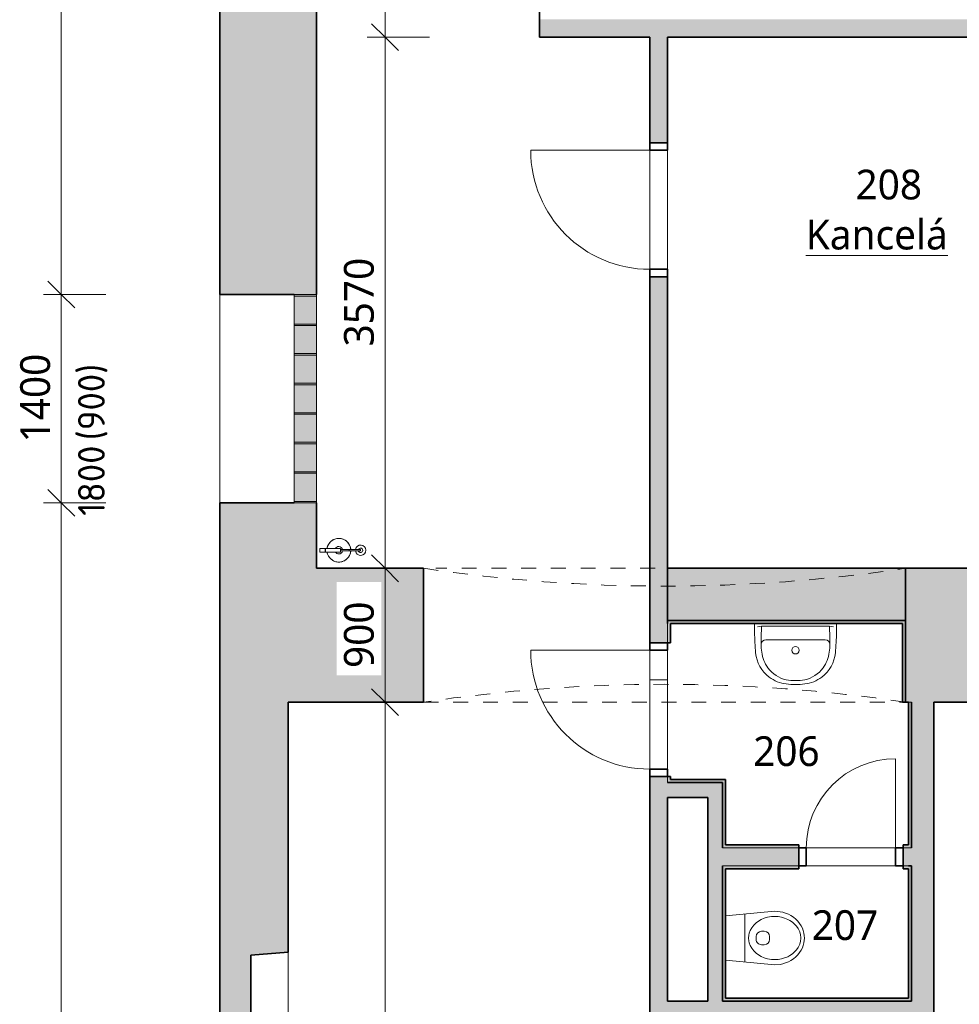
# Model space of a CAD drawing. Header units: metres. Extents: x -2.8 to 41.5, y -4.4 to 31.
# Tile 4 of 22: x -1.6 to 4.7, y 11.8 to 18.4. Entities that reach past the tile are written whole.
import ezdxf

# ---------------------------------------------------------------- set-up
doc = ezdxf.new("R2010")
doc.units = ezdxf.units.M
doc.linetypes.add('AV - Cerch_ 1 tecka 2mm', pattern=[0.004, 0.002, -0.001, 0, -0.001])
doc.layers.add('AV-KOTY', color=5, linetype='Continuous', lineweight=13, true_color=0x0000ff)
doc.layers.add('AV-MISTNOSTI', color=5, linetype='Continuous', lineweight=5, true_color=0x0000ff)
for name, color, linetype, lineweight in [('AV-KOTY-100', 7, 'Continuous', 5), ('AV-SRAFY', 7, 'Continuous', 35), ('AV-STAVBA', 7, 'Continuous', 18), ('AV-VYBAVENI', 7, 'Continuous', 18)]:
    doc.layers.add(name, color=color, linetype=linetype, lineweight=lineweight)
doc.styles.add('ISOCPEUR', font='isocpeur.ttf', dxfattribs={"height": 0.18})
doc.styles.add('Trebuchet MS', font='trebuc.ttf', dxfattribs={"height": 0.2})
doc.styles.add('Trebuchet MS_B', font='trebuc.ttf', dxfattribs={"height": 0.2})
doc.dimstyles.new('2_mm_-_O_-_Blue_-_mm_-_zaokrouhlena', dxfattribs={"dimscale": 0.3048, "dimtxt": 0.20619, "dimasz": 0.590551, "dimexe": 0.393701, "dimexo": 0.0625, "dimgap": 0.065617, "dimtad": 1, "dimdec": 0, "dimlfac": 1000, "dimrnd": 10, "dimzin": 0, "dimdsep": 46, "dimtxsty": 'Trebuchet MS', "dimblk1": 'OBLIQUE', "dimblk2": 'OBLIQUE', "dimsah": 1, "dimcen": 0.09, "dimazin": 0, "dimtfac": 1, "dimtdec": 4, "dimtix": 1, "dimtmove": 0, "dimatfit": 3, "dimfxl": 0.984252, "dimfxlon": 1, "dimtvp": 1, "dimtfill": 1, "dimtolj": 1, "dimtzin": 0, "dimarcsym": 2})

# ---------------------------------------------------------------- blocks, each defined once
blk = doc.blocks.new('GM_Otvor s klenutým nadpražím - 3240x1970_1640-970922-2NP')
at = {"layer": 'AV-STAVBA', "linetype": 'AV - Cerch_ 1 tecka 2mm', "lineweight": 13}
for p, q in [((1.5365, 0.45), (-1.5365, 0.45)), ((-1.62, -0.45), (1.62, -0.45))]:
    blk.add_line(p, q, dxfattribs=at)
for centre, start, end in [((0, 11.325), 261.52721, 278.47279), ((0, -11.325), 81.52721, 98.47279)]:
    blk.add_arc(centre, 10.995, start, end, dxfattribs=at)
blk = doc.blocks.new('DO_1-L_Obl__členěné_1111_nadsvětlík - 800x2000-977328-2NP')
at = {"layer": 'AV-STAVBA'}
for p, q in [((0.3956, 0.73), (0.3956, -0.07)), ((-0.4044, -0.07), (0.3956, -0.07)), ((-0.4044, -0.19), (-0.4044, -0.07)), ((0.3956, -0.19), (0.3956, -0.07)), ((0.3956, -0.07), (0.3956, -0.19)), ((-0.4544, -0.19), (-0.4044, -0.19)), ((-0.4044, -0.19), (0.3956, -0.19)), ((0.3956, -0.19), (0.4456, -0.19))]:
    blk.add_line(p, q, dxfattribs=at)
at = {"layer": 'AV-STAVBA', "lineweight": 35}
for p, q in [((-0.4044, -0.07), (-0.4544, -0.07)), ((-0.4544, -0.07), (-0.4544, -0.19)), ((-0.4044, -0.19), (-0.4044, -0.07)), ((0.4456, -0.07), (0.3956, -0.07)), ((0.3956, -0.07), (0.3956, -0.19)), ((0.4456, -0.19), (0.4456, -0.07)), ((-0.4544, -0.19), (-0.4044, -0.19)), ((0.3956, -0.19), (0.4456, -0.19))]:
    blk.add_line(p, q, dxfattribs=at)
at = {"layer": 'AV-STAVBA', "linetype": 'AV - Cerch_ 1 tecka 2mm'}
for p, q in [((-0.4044, -0.07), (0.3956, -0.07)), ((-0.4544, -0.19), (0.4456, -0.19)), ((-0.4044, -0.19), (0.3956, -0.19))]:
    blk.add_line(p, q, dxfattribs=at)
at = {"layer": 'AV-STAVBA'}
blk.add_arc((0.3956, -0.07), 0.8, 90, 180, dxfattribs=at)
blk = doc.blocks.new('DO_1-L_Obl__členěné_1111 - 800x2020_100-969883-2NP')
at = {"layer": 'AV-STAVBA'}
for p, q in [((0.4, 0.73), (0.4, -0.07)), ((-0.4, -0.07), (0.4, -0.07)), ((-0.4, -0.19), (-0.4, -0.07)), ((0.4, -0.19), (0.4, -0.07)), ((0.4, -0.07), (0.4, -0.19)), ((-0.45, -0.19), (-0.4, -0.19)), ((-0.4, -0.19), (0.4, -0.19)), ((0.4, -0.19), (0.45, -0.19))]:
    blk.add_line(p, q, dxfattribs=at)
at = {"layer": 'AV-STAVBA', "lineweight": 35}
for p, q in [((-0.4, -0.07), (-0.45, -0.07)), ((-0.45, -0.07), (-0.45, -0.19)), ((-0.4, -0.19), (-0.4, -0.07)), ((0.45, -0.07), (0.4, -0.07)), ((0.4, -0.07), (0.4, -0.19)), ((0.45, -0.19), (0.45, -0.07)), ((-0.45, -0.19), (-0.4, -0.19)), ((0.4, -0.19), (0.45, -0.19))]:
    blk.add_line(p, q, dxfattribs=at)
at = {"layer": 'AV-STAVBA', "linetype": 'AV - Cerch_ 1 tecka 2mm'}
for p, q in [((-0.4, -0.07), (0.4, -0.07)), ((-0.45, -0.19), (0.45, -0.19)), ((-0.4, -0.19), (0.4, -0.19))]:
    blk.add_line(p, q, dxfattribs=at)
at = {"layer": 'AV-STAVBA'}
blk.add_arc((0.4, -0.07), 0.8, 90, 180, dxfattribs=at)
blk = doc.blocks.new('DO_1-L_Obl__členěné_1111 - 600x2020-978026-2NP')
at = {"layer": 'AV-STAVBA'}
for p, q in [((0.3, 0.53), (0.3, -0.07)), ((-0.3, -0.07), (0.3, -0.07)), ((-0.3, -0.19), (-0.3, -0.07)), ((0.3, -0.19), (0.3, -0.07)), ((0.3, -0.07), (0.3, -0.19)), ((-0.35, -0.19), (-0.3, -0.19)), ((-0.3, -0.19), (0.3, -0.19)), ((0.3, -0.19), (0.35, -0.19))]:
    blk.add_line(p, q, dxfattribs=at)
at = {"layer": 'AV-STAVBA', "lineweight": 35}
for p, q in [((-0.3, -0.07), (-0.35, -0.07)), ((-0.35, -0.07), (-0.35, -0.19)), ((-0.3, -0.19), (-0.3, -0.07)), ((0.35, -0.07), (0.3, -0.07)), ((0.3, -0.07), (0.3, -0.19)), ((0.35, -0.19), (0.35, -0.07)), ((-0.35, -0.19), (-0.3, -0.19)), ((0.3, -0.19), (0.35, -0.19))]:
    blk.add_line(p, q, dxfattribs=at)
at = {"layer": 'AV-STAVBA', "linetype": 'AV - Cerch_ 1 tecka 2mm'}
for p, q in [((-0.3, -0.07), (0.3, -0.07)), ((-0.35, -0.19), (0.35, -0.19)), ((-0.3, -0.19), (0.3, -0.19))]:
    blk.add_line(p, q, dxfattribs=at)
at = {"layer": 'AV-STAVBA'}
blk.add_arc((0.3, -0.07), 0.6, 90, 180, dxfattribs=at)
blk = doc.blocks.new('GM_Nika_zkosené ostění - v1350-1171969-2NP')
at = {"layer": 'AV-STAVBA', "linetype": 'AV - Cerch_ 1 tecka 2mm', "lineweight": 13}
blk.add_line((-0.905, 0.23), (1.155, 0.23), dxfattribs=at)
blk = doc.blocks.new('WI_Luxfery - 1400x1800-1175735-2NP')
at = {"layer": 'AV-STAVBA', "linetype": 'AV - Cerch_ 1 tecka 2mm', "true_color": 0x4f4f4f}
for points in [[(0.635, 0.325), (-0.765, 0.325), (-0.765, 0.175), (0.635, 0.175)], [(-0.755, 0.325), (-0.765, 0.325), (-0.765, 0.175), (-0.755, 0.175)], [(-0.5564, 0.325), (-0.5664, 0.325), (-0.5664, 0.175), (-0.5564, 0.175)], [(-0.3579, 0.325), (-0.3679, 0.325), (-0.3679, 0.175), (-0.3579, 0.175)], [(-0.1593, 0.325), (-0.1693, 0.325), (-0.1693, 0.175), (-0.1593, 0.175)], [(0.0393, 0.325), (0.0293, 0.325), (0.0293, 0.175), (0.0393, 0.175)], [(0.2379, 0.325), (0.2279, 0.325), (0.2279, 0.175), (0.2379, 0.175)], [(0.4364, 0.325), (0.4264, 0.325), (0.4264, 0.175), (0.4364, 0.175)], [(0.635, 0.325), (0.625, 0.325), (0.625, 0.175), (0.635, 0.175)]]:
    blk.add_hatch(color=251, dxfattribs=at).paths.add_polyline_path(points)
at = {"layer": 'AV-STAVBA'}
for p, q in [((-0.765, 0.175), (-0.765, 0.325)), ((-0.765, 0.325), (0.635, 0.325)), ((-0.765, 0.325), (-0.765, 0.175)), ((-0.755, 0.325), (-0.765, 0.325)), ((-0.755, 0.175), (-0.755, 0.325)), ((-0.5664, 0.325), (-0.5664, 0.175)), ((-0.5564, 0.325), (-0.5664, 0.325)), ((-0.5564, 0.175), (-0.5564, 0.325)), ((-0.3679, 0.325), (-0.3679, 0.175)), ((-0.3579, 0.325), (-0.3679, 0.325)), ((-0.3579, 0.175), (-0.3579, 0.325)), ((-0.1693, 0.325), (-0.1693, 0.175)), ((-0.1593, 0.325), (-0.1693, 0.325)), ((-0.1593, 0.175), (-0.1593, 0.325)), ((0.0293, 0.325), (0.0293, 0.175)), ((0.0393, 0.325), (0.0293, 0.325)), ((0.0393, 0.175), (0.0393, 0.325)), ((0.2279, 0.325), (0.2279, 0.175)), ((0.2379, 0.325), (0.2279, 0.325)), ((0.2379, 0.175), (0.2379, 0.325)), ((0.4264, 0.325), (0.4264, 0.175)), ((0.4364, 0.325), (0.4264, 0.325)), ((0.4364, 0.175), (0.4364, 0.325)), ((0.625, 0.325), (0.625, 0.175)), ((0.635, 0.325), (0.625, 0.325)), ((0.635, 0.325), (0.635, 0.175)), ((0.635, 0.175), (0.635, 0.325)), ((0.635, 0.175), (-0.765, 0.175)), ((-0.765, 0.175), (-0.755, 0.175)), ((-0.5664, 0.175), (-0.5564, 0.175)), ((-0.3679, 0.175), (-0.3579, 0.175)), ((-0.1693, 0.175), (-0.1593, 0.175)), ((0.0293, 0.175), (0.0393, 0.175)), ((0.2279, 0.175), (0.2379, 0.175)), ((0.4264, 0.175), (0.4364, 0.175)), ((0.625, 0.175), (0.635, 0.175))]:
    blk.add_line(p, q, dxfattribs=at)
at = {"layer": 'AV-STAVBA', "linetype": 'AV - Cerch_ 1 tecka 2mm'}
for p, q in [((-0.765, 0.325), (0.635, 0.325)), ((-0.765, -0.325), (0.635, -0.325))]:
    blk.add_line(p, q, dxfattribs=at)
blk = doc.blocks.new('Koncepční umyvadlo - 550x400-1470811-2NP')
at = {"layer": 'AV-VYBAVENI'}
for p, q in [((-0.15, 0.0696), (-0.15, 0.01)), ((-0.075, 0.12), (0.125, 0.12)), ((0.125, 0.12), (0.325, 0.12)), ((0.4, 0.01), (0.4, 0.0696)), ((-0.13, 0.0342), (-0.1027, 0.03)), ((-0.1027, 0.03), (0.3527, 0.03)), ((0.3527, 0.03), (0.38, 0.0342))]:
    blk.add_line(p, q, dxfattribs=at)
blk.add_circle((0.125, 0.191), 0.025, dxfattribs=at)
for centre, radius, start, end in [((0.087, 0.1893), 0.2291, 95.97223, 127.42411), ((0.125, 0.0213), 0.4007, 81.12195, 98.87805), ((0.163, 0.1893), 0.2291, 52.57589, 84.02777), ((0.0863, 0.1873), 0.2303, 126.98722, 174.63967), ((0.1108, 0.183), 0.2128, 102.9464, 143.51515), ((0.125, -0.0054), 0.4007, 81.12195, 98.87805), ((0.1392, 0.183), 0.2128, 36.48485, 77.0536), ((0.1637, 0.1873), 0.2303, 5.36033, 53.01278), ((0.1142, 0.1817), 0.2163, 143.76118, 174.20939), ((0.1358, 0.1817), 0.2163, 5.79061, 36.23882), ((1.3731, 0.0627), 1.5231, 174.49277, 179.73823), ((0.092, 0.1621), 0.1973, 167.88867, 183.52869), ((0.158, 0.1621), 0.1973, 356.47131, 12.11133), ((-1.1231, 0.0627), 1.5231, 0.26177, 5.50723), ((1.2179, 0.1148), 1.3234, 178.47706, 183.67527), ((-0.075, 0.15), 0.03, 180, 270), ((0.325, 0.15), 0.03, 270, 360), ((-0.9659, 0.1148), 1.3213, 356.32077, 1.52691)]:
    blk.add_arc(centre, radius, start, end, dxfattribs=at)
blk = doc.blocks.new('Koncepční WC - WC NADRZ-1470814-2NP')
at = {"layer": 'AV-VYBAVENI', "lineweight": 13}
for p, q in [((0.0708, 0.5323), (0.0541, 0.526)), ((0.0876, 0.5367), (0.0708, 0.5323)), ((0.1042, 0.5392), (0.0876, 0.5367)), ((0.1203, 0.54), (0.1042, 0.5392)), ((0.1365, 0.5392), (0.1203, 0.54)), ((0.1531, 0.5367), (0.1365, 0.5392)), ((0.1699, 0.5323), (0.1531, 0.5367)), ((0.1866, 0.526), (0.1699, 0.5323)), ((-0.0194, 0.4661), (-0.0303, 0.4494)), ((-0.007, 0.4814), (-0.0194, 0.4661)), ((0.0069, 0.4953), (-0.007, 0.4814)), ((0.0218, 0.5074), (0.0069, 0.4953)), ((0.0314, 0.4782), (0.0148, 0.4601)), ((0.0377, 0.5177), (0.0218, 0.5074)), ((0.0398, 0.4856), (0.0314, 0.4782)), ((0.0541, 0.526), (0.0377, 0.5177)), ((0.0564, 0.4971), (0.0398, 0.4856)), ((0.0707, 0.5044), (0.0564, 0.4971)), ((0.0799, 0.5081), (0.0707, 0.5044)), ((0.0987, 0.513), (0.0799, 0.5081)), ((0.117, 0.515), (0.0987, 0.513)), ((0.1203, 0.515), (0.117, 0.515)), ((0.1237, 0.515), (0.1203, 0.515)), ((0.142, 0.513), (0.1237, 0.515)), ((0.1607, 0.5081), (0.142, 0.513)), ((0.1699, 0.5044), (0.1607, 0.5081)), ((0.1842, 0.4971), (0.1699, 0.5044)), ((0.2008, 0.4856), (0.1842, 0.4971)), ((0.203, 0.5177), (0.1866, 0.526)), ((0.2093, 0.4782), (0.2008, 0.4856)), ((0.2188, 0.5074), (0.203, 0.5177)), ((0.2258, 0.4601), (0.2093, 0.4782)), ((0.2338, 0.4953), (0.2188, 0.5074)), ((0.2476, 0.4814), (0.2338, 0.4953)), ((0.2601, 0.4661), (0.2476, 0.4814)), ((0.271, 0.4494), (0.2601, 0.4661)), ((-0.047, 0.4136), (-0.0527, 0.395)), ((-0.0396, 0.4319), (-0.047, 0.4136)), ((-0.0303, 0.4494), (-0.0396, 0.4319)), ((-0.0139, 0.4061), (-0.0197, 0.3855)), ((-0.0051, 0.4278), (-0.0139, 0.4061)), ((0.0018, 0.4409), (-0.0051, 0.4278)), ((0.0148, 0.4601), (0.0018, 0.4409)), ((0.2388, 0.4409), (0.2258, 0.4601)), ((0.2458, 0.4278), (0.2388, 0.4409)), ((0.2546, 0.4061), (0.2458, 0.4278)), ((0.2603, 0.3855), (0.2546, 0.4061)), ((0.2802, 0.4319), (0.271, 0.4494)), ((0.2877, 0.4136), (0.2802, 0.4319)), ((0.2934, 0.395), (0.2877, 0.4136)), ((-0.0567, 0.3764), (-0.0597, 0.34)), ((-0.0597, 0.34), (-0.0288, 0.01)), ((-0.0527, 0.395), (-0.0567, 0.3764)), ((-0.0233, 0.3644), (-0.0247, 0.342)), ((-0.0247, 0.342), (-0.0237, 0.3197)), ((-0.0197, 0.3855), (-0.0233, 0.3644)), ((0.2639, 0.3644), (0.2603, 0.3855)), ((0.2653, 0.342), (0.2639, 0.3644)), ((0.2644, 0.3197), (0.2653, 0.342)), ((0.2695, 0.01), (0.3003, 0.34)), ((0.2973, 0.3764), (0.2934, 0.395)), ((0.3003, 0.34), (0.2973, 0.3764)), ((-0.0237, 0.3197), (-0.019, 0.2916)), ((-0.019, 0.2916), (-0.0125, 0.2698)), ((-0.0125, 0.2698), (-0.0032, 0.2484)), ((0.0753, 0.2508), (0.0753, 0.2704)), ((0.1103, 0.3054), (0.1203, 0.3054)), ((0.1203, 0.3054), (0.1303, 0.3054)), ((0.1653, 0.2508), (0.1653, 0.2704)), ((0.2439, 0.2484), (0.2532, 0.2698)), ((0.2532, 0.2698), (0.2597, 0.2916)), ((0.2597, 0.2916), (0.2644, 0.3197)), ((-0.0032, 0.2484), (0.0063, 0.2319)), ((0.0063, 0.2319), (0.0188, 0.2151)), ((0.0188, 0.2151), (0.0344, 0.199)), ((0.0344, 0.199), (0.0515, 0.1859)), ((0.1203, 0.2158), (0.1103, 0.2158)), ((0.1303, 0.2158), (0.1203, 0.2158)), ((0.1891, 0.1859), (0.2063, 0.199)), ((0.2063, 0.199), (0.2219, 0.2151)), ((0.2219, 0.2151), (0.2344, 0.2319)), ((0.2344, 0.2319), (0.2439, 0.2484)), ((-0.0409, 0.1398), (0.1203, 0.1398)), ((0.0515, 0.1859), (0.0699, 0.1759)), ((0.0699, 0.1759), (0.0885, 0.1693)), ((0.0885, 0.1693), (0.102, 0.1664)), ((0.102, 0.1664), (0.1203, 0.165)), ((0.1203, 0.165), (0.1387, 0.1664)), ((0.1203, 0.1398), (0.2816, 0.1398)), ((0.1387, 0.1664), (0.1521, 0.1693)), ((0.1521, 0.1693), (0.1708, 0.1759)), ((0.1708, 0.1759), (0.1891, 0.1859))]:
    blk.add_line(p, q, dxfattribs=at)
for centre, start, end in [((0.1103, 0.2704), 90, 180), ((0.1303, 0.2704), 360, 90), ((0.1103, 0.2508), 180, 270), ((0.1303, 0.2508), 270, 0)]:
    blk.add_arc(centre, 0.035, start, end, dxfattribs=at)
blk = doc.blocks.new('GM_Hasicí přístroj - Hasici pristroj-1546942-2NP')
at = {"layer": 'AV-STAVBA', "lineweight": 13}
for p, q in [((-0.0421, 0.0036), (-0.1007, 0.0036)), ((-0.0421, 0.0111), (0.0579, 0.0111)), ((-0.0421, 0.0111), (-0.0421, -0.0139)), ((0.0579, 0.0111), (0.0605, 0.0111)), ((0.0579, 0.0111), (0.0579, -0.0139)), ((0.0605, 0.0111), (0.0979, 0.0111)), ((0.0605, 0.0111), (0.0605, -0.0139)), ((0.0979, 0.0111), (0.0979, -0.0139)), ((-0.1007, -0.0064), (-0.0421, -0.0064)), ((0.0579, -0.0139), (-0.0421, -0.0139)), ((0.0605, -0.0139), (0.0579, -0.0139)), ((0.0979, -0.0139), (0.0605, -0.0139))]:
    blk.add_line(p, q, dxfattribs=at)
at = {"layer": 'AV-STAVBA', "lineweight": 13, "flags": 128}
for points in [[(-0.1007, 0.0036), (-0.1035, 0.0036), (-0.1063, 0.0036), (-0.1092, 0.0036), (-0.112, 0.0036), (-0.1149, 0.0036), (-0.1177, 0.0036), (-0.1205, 0.0036), (-0.1233, 0.0036), (-0.126, 0.0036), (-0.1288, 0.0036), (-0.1315, 0.0036), (-0.1341, 0.0036), (-0.1367, 0.0036), (-0.1393, 0.0036), (-0.1418, 0.0036), (-0.1443, 0.0036), (-0.1467, 0.0036), (-0.149, 0.0036), (-0.1513, 0.0036), (-0.1535, 0.0036), (-0.1556, 0.0036), (-0.1577, 0.0036), (-0.1596, 0.0036), (-0.1615, 0.0036), (-0.1633, 0.0036), (-0.165, 0.0036), (-0.1667, 0.0036), (-0.1682, 0.0036), (-0.1696, 0.0036), (-0.1709, 0.0036), (-0.1714, 0.0036)], [(-0.1714, -0.0064), (-0.1701, -0.0064), (-0.1687, -0.0064), (-0.1673, -0.0064), (-0.1657, -0.0064), (-0.164, -0.0064), (-0.1622, -0.0064), (-0.1604, -0.0064), (-0.1584, -0.0064), (-0.1564, -0.0064), (-0.1543, -0.0064), (-0.1522, -0.0064), (-0.1499, -0.0064), (-0.1476, -0.0064), (-0.1452, -0.0064), (-0.1428, -0.0064), (-0.1403, -0.0064), (-0.1377, -0.0064), (-0.1351, -0.0064), (-0.1325, -0.0064), (-0.1298, -0.0064), (-0.1271, -0.0064), (-0.1244, -0.0064), (-0.1216, -0.0064), (-0.1188, -0.0064), (-0.116, -0.0064), (-0.1131, -0.0064), (-0.1103, -0.0064), (-0.1074, -0.0064), (-0.1046, -0.0064), (-0.1018, -0.0064), (-0.1007, -0.0064)]]:
    blk.add_lwpolyline(points, dxfattribs=at)
at = {"layer": 'AV-STAVBA', "lineweight": 13}
for centre, radius, start, end in [((-0.0307, -0.0014), 0.08, 90, 176.37662), ((-0.0307, -0.0014), 0.08, 114.97132, 155.02868), ((-0.0307, -0.0014), 0.08, 90, 110.02868), ((-0.0307, -0.0014), 0.08, 69.97132, 90), ((-0.0307, -0.0014), 0.08, 9.18677, 90), ((-0.0307, -0.0014), 0.08, 24.97132, 65.02868), ((-0.1772, -0.0014), 0.035, 7.23753, 180), ((-0.1764, -0.0014), 0.015, 18.64917, 180), ((-0.1764, -0.0014), 0.015, 165, 180), ((-0.1764, -0.0014), 0.015, 105, 134.93615), ((-0.1714, -0.0014), 0.005, 150, 180), ((-0.1714, -0.0014), 0.005, 90, 120), ((-0.1764, -0.0014), 0.015, 45.06385, 75), ((-0.1764, -0.0014), 0.015, 18.64917, 44.93615), ((-0.0307, -0.0014), 0.08, 159.97132, 176.42822), ((-0.0307, -0.0014), 0.025, 90, 169.20034), ((-0.0307, -0.0014), 0.025, 30, 90), ((-0.0307, -0.0014), 0.08, 9.05555, 20.02868), ((-0.1772, -0.0014), 0.035, 180, 351.96894), ((-0.1764, -0.0014), 0.015, 174.95011, 180), ((-0.1764, -0.0014), 0.015, 180, 185.04989), ((-0.1764, -0.0014), 0.015, 180, 224.93615), ((-0.1764, -0.0014), 0.015, 180, 341.97651), ((-0.1764, -0.0014), 0.015, 240, 270), ((-0.1714, -0.0014), 0.005, 180, 210), ((-0.1714, -0.0014), 0.005, 240, 285), ((-0.1764, -0.0014), 0.015, 330, 341.97651), ((-0.0307, -0.0014), 0.08, 183.5619, 200.02868), ((-0.0307, -0.0014), 0.08, 183.6137, 270), ((-0.0307, -0.0014), 0.08, 204.97132, 245.02868), ((-0.0307, -0.0014), 0.025, 190.79953, 270), ((-0.0307, -0.0014), 0.025, 270, 330), ((-0.0307, -0.0014), 0.08, 270, 350.81323), ((-0.0307, -0.0014), 0.08, 294.97132, 335.02868), ((-0.0307, -0.0014), 0.08, 339.97132, 350.94445), ((-0.0307, -0.0014), 0.08, 249.97132, 270), ((-0.0307, -0.0014), 0.08, 270, 290.02868)]:
    blk.add_arc(centre, radius, start, end, dxfattribs=at)
for points, knots in [([(-0.1764, -0.0014), (-0.1764, -0.0009), (-0.1762, 0.0003), (-0.1753, 0.0019), (-0.1742, 0.0028), (-0.1731, 0.0033), (-0.1725, 0.0034), (-0.1723, 0.0035)], [0, 0, 0, 0, 0.1111111, 0.2222222, 0.3333333, 0.3888889, 0.4444444, 0.4444444, 0.4444444, 0.4444444]), ([(-0.1689, -0.0058), (-0.1692, -0.0059), (-0.1697, -0.0062), (-0.1705, -0.0064), (-0.1714, -0.0065), (-0.1723, -0.0064), (-0.1731, -0.0062), (-0.1742, -0.0057), (-0.1753, -0.0047), (-0.1762, -0.0032), (-0.1764, -0.002), (-0.1764, -0.0014)], [0.3333333, 0.3333333, 0.3333333, 0.3333333, 0.3888889, 0.4444444, 0.5, 0.5555556, 0.6111111, 0.6666667, 0.7777778, 0.8888889, 1, 1, 1, 1])]:
    blk.add_open_spline(points, degree=3, knots=knots, dxfattribs=at)
for points in [[(-0.1004, -0.0014), (-0.1004, -0.0009), (-0.1004, 0.0003), (-0.1005, 0.0018), (-0.1005, 0.003), (-0.1006, 0.0034), (-0.1006, 0.0035)], [(-0.1006, -0.0064), (-0.1006, -0.0063), (-0.1005, -0.0059), (-0.1005, -0.0047), (-0.1004, -0.0032), (-0.1004, -0.002), (-0.1004, -0.0014)]]:
    blk.add_open_spline(points, degree=3, dxfattribs=at)
blk = doc.blocks.new('DIMBLOCK133-2NP')
at = {"layer": 'AV-KOTY-100', "color": 5, "true_color": 0x0000ff}
for p, q in [((0.8759, 13.8482), (0.7859, 13.9382)), ((0.8759, 13.8482), (0.5759, 13.8482)), ((0.8759, 8.3882), (0.8759, 13.8482)), ((0.8759, 13.8482), (0.9659, 13.7582)), ((0.8759, 13.8482), (0.9959, 13.8482)), ((0.8759, 8.3882), (0.7859, 8.4782)), ((0.8759, 8.3882), (0.5759, 8.3882)), ((0.8759, 8.3882), (0.9659, 8.2982)), ((0.8759, 8.3882), (0.9959, 8.3882))]:
    blk.add_line(p, q, dxfattribs=at)
at = {"layer": 'AV-KOTY-100', "color": 0, "insert": (0.6, 10.8246), "char_height": 0.2, "width": 0.704541, "attachment_point": 1, "rotation": 90, "line_spacing_factor": 1.048425, "style": 'Trebuchet MS', "bg_fill": 3, "box_fill_scale": 1.25, "bg_fill_color": 256, "bg_fill_true_color": 13158600, "bg_fill_transparency": 0}
blk.add_mtext('5460', dxfattribs=at)
blk = doc.blocks.new('_Oblique')
at = {"color": 0, "linetype": 'ByBlock', "lineweight": -2}
blk.add_line((-0.5, -0.5), (0.5, 0.5), dxfattribs=at)
blk = doc.blocks.new('DIMBLOCK134-2NP')
at = {"layer": 'AV-KOTY-100', "color": 5, "true_color": 0x0000ff}
for p, q in [((0.8759, 14.7482), (0.7859, 14.8382)), ((0.8759, 14.7482), (0.5759, 14.7482)), ((0.8759, 13.8482), (0.8759, 14.7482)), ((0.8759, 14.7482), (0.9659, 14.6582)), ((0.8759, 14.7482), (0.9959, 14.7482)), ((0.8759, 13.8482), (0.7859, 13.9382)), ((0.8759, 13.8482), (0.5759, 13.8482)), ((0.8759, 13.8482), (0.9659, 13.7582)), ((0.8759, 13.8482), (0.9959, 13.8482))]:
    blk.add_line(p, q, dxfattribs=at)
at = {"layer": 'AV-KOTY-100', "color": 0, "insert": (0.6, 14.078), "char_height": 0.2, "width": 0.528406, "attachment_point": 1, "rotation": 90, "line_spacing_factor": 1.048425, "style": 'Trebuchet MS', "bg_fill": 3, "box_fill_scale": 1.25, "bg_fill_color": 256, "bg_fill_true_color": 13158600, "bg_fill_transparency": 0}
blk.add_mtext('900', dxfattribs=at)
blk = doc.blocks.new('DIMBLOCK135-2NP')
at = {"layer": 'AV-KOTY-100', "color": 5, "true_color": 0x0000ff}
for p, q in [((0.8759, 18.3182), (0.7859, 18.4082)), ((0.8759, 18.3182), (0.7559, 18.3182)), ((0.8759, 14.7482), (0.8759, 18.3182)), ((0.8759, 18.3182), (0.9659, 18.2282)), ((0.8759, 18.3182), (1.1759, 18.3182)), ((0.8759, 14.7482), (0.7859, 14.8382)), ((0.8759, 14.7482), (0.5759, 14.7482)), ((0.8759, 14.7482), (0.9659, 14.6582)), ((0.8759, 14.7482), (0.9959, 14.7482))]:
    blk.add_line(p, q, dxfattribs=at)
at = {"layer": 'AV-KOTY-100', "color": 0, "insert": (0.6, 16.2396), "char_height": 0.2, "width": 0.704541, "attachment_point": 1, "rotation": 90, "line_spacing_factor": 1.048425, "style": 'Trebuchet MS', "bg_fill": 3, "box_fill_scale": 1.25, "bg_fill_color": 256, "bg_fill_true_color": 13158600, "bg_fill_transparency": 0}
blk.add_mtext('3570', dxfattribs=at)
blk = doc.blocks.new('DIMBLOCK136-2NP')
at = {"layer": 'AV-KOTY-100', "color": 5, "true_color": 0x0000ff}
for p, q in [((0.8759, 27.9956), (0.7859, 28.0856)), ((0.8759, 27.9956), (0.5759, 27.9956)), ((0.8759, 18.3182), (0.8759, 27.9956)), ((0.8759, 27.9956), (0.9659, 27.9056)), ((0.8759, 27.9956), (0.9959, 27.9956)), ((0.8759, 18.3182), (0.7859, 18.4082)), ((0.8759, 18.3182), (0.7559, 18.3182)), ((0.8759, 18.3182), (0.9659, 18.2282)), ((0.8759, 18.3182), (1.1759, 18.3182))]:
    blk.add_line(p, q, dxfattribs=at)
at = {"layer": 'AV-KOTY-100', "color": 0, "insert": (0.6, 22.8634), "char_height": 0.2, "width": 0.704541, "attachment_point": 1, "rotation": 90, "line_spacing_factor": 1.048425, "style": 'Trebuchet MS', "bg_fill": 3, "box_fill_scale": 1.25, "bg_fill_color": 256, "bg_fill_true_color": 13158600, "bg_fill_transparency": 0}
blk.add_mtext('9680', dxfattribs=at)
blk = doc.blocks.new('DIMBLOCK139-2NP')
at = {"layer": 'AV-KOTY-100', "color": 5, "true_color": 0x0000ff}
for p, q in [((-1.3001, 27.9956), (-1.3901, 28.0856)), ((-1.3001, 27.9956), (-1.4201, 27.9956)), ((-1.3001, 27.9956), (-1.3001, 16.5882)), ((-1.3001, 27.9956), (-1.2101, 27.9056)), ((-1.3001, 27.9956), (-1.0001, 27.9956)), ((-1.3001, 16.5882), (-1.3901, 16.6782)), ((-1.3001, 16.5882), (-1.4201, 16.5882)), ((-1.3001, 16.5882), (-1.2101, 16.4982)), ((-1.3001, 16.5882), (-1.0001, 16.5882))]:
    blk.add_line(p, q, dxfattribs=at)
at = {"layer": 'AV-KOTY-100', "color": 0, "insert": (-1.576, 21.925), "char_height": 0.2, "width": 0.880677, "attachment_point": 1, "rotation": 90, "line_spacing_factor": 1.048425, "style": 'Trebuchet MS', "bg_fill": 3, "box_fill_scale": 1.25, "bg_fill_color": 256, "bg_fill_true_color": 13158600, "bg_fill_transparency": 0}
blk.add_mtext('11410', dxfattribs=at)
blk = doc.blocks.new('DIMBLOCK140-2NP')
at = {"layer": 'AV-KOTY-100', "color": 5, "true_color": 0x0000ff}
for p, q in [((-1.3001, 16.5882), (-1.3901, 16.6782)), ((-1.3001, 16.5882), (-1.4201, 16.5882)), ((-1.3001, 16.5882), (-1.3001, 15.1882)), ((-1.3001, 16.5882), (-1.2101, 16.4982)), ((-1.3001, 16.5882), (-1.0001, 16.5882)), ((-1.3001, 15.1882), (-1.3901, 15.2782)), ((-1.3001, 15.1882), (-1.4201, 15.1882)), ((-1.3001, 15.1882), (-1.2101, 15.0982)), ((-1.3001, 15.1882), (-1.0001, 15.1882))]:
    blk.add_line(p, q, dxfattribs=at)
at = {"layer": 'AV-KOTY-100', "color": 0, "insert": (-1.576, 15.5946), "char_height": 0.2, "width": 0.704541, "attachment_point": 1, "rotation": 90, "line_spacing_factor": 1.048425, "style": 'Trebuchet MS', "bg_fill": 3, "box_fill_scale": 1.25, "bg_fill_color": 256, "bg_fill_true_color": 13158600, "bg_fill_transparency": 0}
blk.add_mtext('1400', dxfattribs=at)
blk = doc.blocks.new('DIMBLOCK141-2NP')
at = {"layer": 'AV-KOTY-100', "color": 5, "true_color": 0x0000ff}
for p, q in [((-1.3001, 15.1882), (-1.3901, 15.2782)), ((-1.3001, 15.1882), (-1.4201, 15.1882)), ((-1.3001, 15.1882), (-1.3001, 0.3282)), ((-1.3001, 15.1882), (-1.2101, 15.0982)), ((-1.3001, 15.1882), (-1.0001, 15.1882)), ((-1.3001, 0.3282), (-1.3901, 0.4182)), ((-1.3001, 0.3282), (-1.4201, 0.3282)), ((-1.3001, 0.3282), (-1.2101, 0.2382)), ((-1.3001, 0.3282), (-1.0001, 0.3282))]:
    blk.add_line(p, q, dxfattribs=at)
at = {"layer": 'AV-KOTY-100', "color": 0, "insert": (-1.576, 7.3913), "char_height": 0.2, "width": 0.880677, "attachment_point": 1, "rotation": 90, "line_spacing_factor": 1.048425, "style": 'Trebuchet MS', "bg_fill": 3, "box_fill_scale": 1.25, "bg_fill_color": 256, "bg_fill_true_color": 13158600, "bg_fill_transparency": 0}
blk.add_mtext('14860', dxfattribs=at)

msp = doc.modelspace()

# ---------------------------------------------------------------- hatches: boundary and pattern name
at = {"layer": 'AV-SRAFY', "lineweight": 18}
h = msp.add_hatch(color=256, dxfattribs=at)
h.paths.add_polyline_path([(-0.2352, 14.7482), (0.4148, 14.7482), (0.4148, 15.1882), (-0.2352, 15.1882)])
h.paths.add_polyline_path([(-0.2352, 16.5882), (0.4148, 16.5882), (0.4148, 27.9956), (-0.2352, 27.9956), (-0.2352, 17.7065)])
for points in [[(5.4548, 18.3182), (5.4548, 18.4382), (1.9148, 18.4382), (1.9148, 18.3182), (3.001, 18.3182)], [(-0.2352, 0.8282), (0.2248, 0.8282), (0.2248, 10.1082), (-0.0252, 10.1282), (-0.0252, 12.1482), (0.2248, 12.1682), (0.2248, 14.7482), (-0.2352, 14.7482), (-0.2352, 1.0522)], [(2.7748, 14.3982), (4.3748, 14.3982), (4.3748, 14.7482), (2.7748, 14.7482)], [(4.3748, 14.3782), (4.3748, 14.3982), (2.7748, 14.3982), (2.7748, 14.3782), (4.3548, 14.3782)], [(4.3548, 13.8482), (4.3748, 13.8482), (4.3748, 14.3782), (4.3548, 14.3782)], [(4.3948, 12.8882), (4.4148, 12.8882), (4.4148, 13.8482), (4.3948, 13.8482), (4.3948, 13.2654)], [(4.4148, 9.9882), (4.5648, 9.9882), (4.5648, 13.8482), (4.4148, 13.8482), (4.4148, 11.0448)], [(3.0448, 13.2082), (3.1448, 13.2082), (3.1448, 13.3082), (2.7748, 13.3082), (2.7748, 13.2082), (3.001, 13.2082)], [(3.001, 13.3082), (3.1448, 13.3082), (3.1448, 13.3282), (2.7948, 13.3282), (2.7948, 13.3082)], [(3.1448, 12.8882), (3.1648, 12.8882), (3.1648, 13.3282), (3.1448, 13.3282), (3.1448, 13.2654)], [(3.1448, 12.8682), (3.1448, 13.2082), (3.0448, 13.2082), (3.0448, 12.8682)], [(3.0448, 11.8382), (3.1448, 11.8382), (3.1448, 12.7482), (3.0448, 12.7482)], [(3.1648, 11.8382), (3.1648, 12.7282), (3.1448, 12.7282), (3.1448, 11.8382)], [(4.4148, 11.8582), (4.4148, 12.7482), (4.3948, 12.7482), (4.3948, 11.8582)], [(4.4148, 11.8382), (4.4148, 11.8582), (3.1648, 11.8582), (3.1648, 11.8382), (4.3855, 11.8382)], [(3.001, 11.7182), (4.4148, 11.7182), (4.4148, 11.8382), (2.7748, 11.8382), (2.7748, 11.7182)]]:
    msp.add_hatch(color=256, dxfattribs=at).paths.add_polyline_path(points)
h = msp.add_hatch(color=256, dxfattribs=at)
h.paths.add_polyline_path([(2.7748, 9.9882), (2.7748, 10.7707), (2.6548, 10.7707), (2.6548, 9.9882)])
h.paths.add_polyline_path([(2.7748, 11.6707), (2.7748, 13.3482), (2.6548, 13.3482), (2.6548, 11.6707)])
h.paths.add_polyline_path([(2.6548, 14.2482), (2.7748, 14.2482), (2.7748, 16.7082), (2.6548, 16.7082), (2.6548, 15.4859)])
h.paths.add_polyline_path([(2.6548, 17.6082), (2.7748, 17.6082), (2.7748, 18.3182), (2.6548, 18.3182), (2.6548, 17.7065)])
h = msp.add_hatch(color=256, dxfattribs=at)
h.paths.add_polyline_path([(0.2248, 13.8482), (1.1348, 13.8482), (1.1348, 14.7482), (0.2248, 14.7482)])
h.paths.add_polyline_path([(5.3748, 13.8482), (6.0548, 14.2482), (6.1048, 14.2482), (6.1048, 14.2982), (6.1548, 14.2982), (6.1548, 14.7482), (4.3748, 14.7482), (4.3748, 13.8482), (4.5648, 13.8482)])
h.paths.add_polyline_path([(7.5548, 13.8482), (8.2298, 13.8482), (8.2298, 14.7482), (7.5048, 14.7482), (7.5048, 14.2982), (7.5548, 14.2982)])
h = msp.add_hatch(color=256, dxfattribs=at)
h.paths.add_polyline_path([(2.7948, 13.3082), (2.7948, 13.3482), (2.7748, 13.3482), (2.7748, 13.3082)])
h.paths.add_polyline_path([(2.7948, 14.2482), (2.7948, 14.3782), (2.7748, 14.3782), (2.7748, 14.2482)])
h = msp.add_hatch(color=256, dxfattribs=at)
h.paths.add_polyline_path([(3.1448, 12.7482), (3.6573, 12.7482), (3.6573, 12.8682), (3.0448, 12.8682), (3.0448, 12.7482)])
h.paths.add_polyline_path([(4.3948, 12.7482), (4.4148, 12.7482), (4.4148, 12.8682), (4.3573, 12.8682), (4.3573, 12.7482), (4.3855, 12.7482)])
h = msp.add_hatch(color=256, dxfattribs=at)
h.paths.add_polyline_path([(3.6573, 12.8682), (3.6573, 12.8882), (3.1448, 12.8882), (3.1448, 12.8682)])
h.paths.add_polyline_path([(4.4148, 12.8682), (4.4148, 12.8882), (4.3573, 12.8882), (4.3573, 12.8682), (4.3855, 12.8682)])
h = msp.add_hatch(color=256, dxfattribs=at)
h.paths.add_polyline_path([(4.3855, 12.7282), (4.3948, 12.7282), (4.3948, 12.7482), (4.3573, 12.7482), (4.3573, 12.7282)])
h.paths.add_polyline_path([(3.1448, 12.7282), (3.6573, 12.7282), (3.6573, 12.7482), (3.1448, 12.7482)])

# ---------------------------------------------------------------- linework, layer by layer
at = {"layer": 'AV-STAVBA', "lineweight": 35}
for p, q in [((-0.2352, 27.9956), (-0.2352, 16.5882)), ((0.4148, 16.5882), (0.4148, 27.9956)), ((1.9148, 19.663), (1.9148, 18.3182)), ((1.9148, 18.3182), (2.6548, 18.3182)), ((2.6548, 18.3182), (2.6548, 17.6082)), ((2.7748, 18.3182), (5.4548, 18.3182)), ((2.7748, 17.6082), (2.7748, 18.3182)), ((2.6548, 17.6082), (2.7748, 17.6082)), ((2.7748, 16.7082), (2.6548, 16.7082)), ((2.6548, 16.7082), (2.6548, 14.2482)), ((2.7748, 16.7082), (2.7748, 14.3782)), ((-0.2352, 16.5882), (0.2648, 16.5882)), ((0.2648, 15.1882), (-0.2352, 15.1882)), ((-0.2352, 15.1882), (-0.2352, 0.3282)), ((0.4148, 14.7482), (0.4148, 15.1882)), ((1.1348, 14.7482), (0.4148, 14.7482)), ((1.1348, 13.8482), (1.1348, 14.7482)), ((5.4548, 14.7482), (2.7748, 14.7482)), ((4.3748, 14.7482), (4.3748, 13.8482)), ((2.7748, 14.3982), (4.3748, 14.3982)), ((2.7948, 14.3782), (4.3548, 14.3782)), ((2.7948, 14.2482), (2.7948, 14.3782)), ((4.3548, 14.3782), (4.3548, 13.8482)), ((2.6548, 14.2482), (2.7948, 14.2482)), ((0.2248, 12.1682), (0.2248, 13.8482)), ((0.2248, 13.8482), (1.1348, 13.8482)), ((4.3548, 13.8482), (4.3948, 13.8482)), ((4.3948, 13.8482), (4.3948, 12.8882)), ((4.4148, 13.8482), (4.4148, 12.8682)), ((4.5648, 13.8482), (5.3748, 13.8482)), ((4.5648, 9.9882), (4.5648, 13.8482)), ((2.7948, 13.3482), (2.6548, 13.3482)), ((2.6548, 13.3482), (2.6548, 11.6707)), ((3.1448, 13.3082), (2.7748, 13.3082)), ((2.7948, 13.3282), (2.7948, 13.3482)), ((3.1648, 13.3282), (2.7948, 13.3282)), ((3.1448, 12.8682), (3.1448, 13.3082)), ((3.1648, 12.8882), (3.1648, 13.3282)), ((2.7748, 13.2082), (3.0448, 13.2082)), ((2.7748, 11.8382), (2.7748, 13.2082)), ((3.0448, 13.2082), (3.0448, 11.8382)), ((3.6573, 12.8882), (3.1648, 12.8882)), ((3.6573, 12.7282), (3.6573, 12.8882)), ((4.3573, 12.8882), (4.3573, 12.7282)), ((4.3948, 12.8882), (4.3573, 12.8882)), ((3.1448, 11.8382), (3.1448, 12.7482)), ((3.1648, 12.7282), (3.6573, 12.7282)), ((3.1648, 11.8582), (3.1648, 12.7282)), ((4.3573, 12.7282), (4.3948, 12.7282)), ((4.3948, 12.7482), (4.4148, 12.7482)), ((4.3948, 12.7282), (4.3948, 11.8582)), ((4.4148, 12.7482), (4.4148, 11.8382)), ((-0.0252, 12.1482), (0.2248, 12.1682)), ((-0.0252, 10.1282), (-0.0252, 12.1482)), ((4.3948, 11.8582), (3.1648, 11.8582)), ((3.0448, 11.8382), (2.7748, 11.8382)), ((4.4148, 11.8382), (3.1448, 11.8382))]:
    msp.add_line(p, q, dxfattribs=at)
at = {"layer": 'AV-STAVBA'}
for p, q in [((2.6548, 17.5582), (2.6548, 16.7582)), ((2.7748, 17.5582), (2.7748, 16.7582)), ((-0.2352, 15.1882), (-0.2352, 16.5882)), ((2.7748, 14.2482), (2.7748, 14.3782)), ((2.6548, 14.1982), (2.6548, 13.3982)), ((2.7748, 14.1982), (2.7748, 13.3982)), ((2.7748, 13.9982), (2.6548, 13.9982)), ((4.4148, 13.8482), (4.3948, 13.8482)), ((2.7748, 13.3082), (2.7748, 13.3482)), ((3.6573, 12.8682), (3.1448, 12.8682)), ((3.7073, 12.8682), (4.3073, 12.8682)), ((4.4148, 12.8682), (4.3573, 12.8682)), ((3.1448, 12.7482), (3.6573, 12.7482)), ((4.3073, 12.7482), (3.7073, 12.7482)), ((4.3573, 12.7482), (4.3948, 12.7482)), ((0.2248, 12.1682), (0.2248, 10.1082))]:
    msp.add_line(p, q, dxfattribs=at)

# ---------------------------------------------------------------- block references
for name, p, rotation in [('DO_1-L_Obl__členěné_1111_nadsvětlík - 800x2000-977328-2NP', (2.5848, 17.1627), 89.99999999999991), ('GM_Hasicí přístroj - Hasici pristroj-1546942-2NP', (0.5348, 14.8682), 180), ('DO_1-L_Obl__členěné_1111 - 800x2020_100-969883-2NP', (2.5848, 13.7982), 89.99999999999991)]:
    msp.add_blockref(name, p, dxfattribs=dict(at, rotation=rotation))
at = {"layer": 'AV-STAVBA', "linetype": 'AV - Cerch_ 1 tecka 2mm', "rotation": 269.9999999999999}
msp.add_blockref('WI_Luxfery - 1400x1800-1175735-2NP', (0.0898, 15.8232), dxfattribs=at)
at = {"layer": 'AV-STAVBA', "linetype": 'AV - Cerch_ 1 tecka 2mm', "lineweight": 13}
msp.add_blockref('GM_Otvor s klenutým nadpražím - 3240x1970_1640-970922-2NP', (2.7548, 14.2982), dxfattribs=at)
at = {"layer": 'AV-STAVBA'}
msp.add_blockref('DO_1-L_Obl__členěné_1111 - 600x2020-978026-2NP', (4.0073, 12.9382), dxfattribs=at)
at = {"layer": 'AV-STAVBA', "linetype": 'AV - Cerch_ 1 tecka 2mm', "lineweight": 13, "rotation": 269.9999999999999}
msp.add_blockref('GM_Nika_zkosené ostění - v1350-1171969-2NP', (-0.0052, 11.2632), dxfattribs=at)
at = {"layer": 'AV-VYBAVENI'}
for name, p, rotation in [('Koncepční umyvadlo - 550x400-1470811-2NP', (3.7598, 14.3882), 180), ('Koncepční WC - WC NADRZ-1470814-2NP', (3.1548, 12.3832), 270)]:
    msp.add_blockref(name, p, dxfattribs=dict(at, rotation=rotation))

# ---------------------------------------------------------------- texts
at = {"layer": 'AV-KOTY', "lineweight": 5, "char_height": 0.18, "attachment_point": 1, "rotation": 90, "style": 'ISOCPEUR'}
for s, insert, width in [('(900)', (-1.1875, 15.6091), 0.633333), ('1800', (-1.1875, 15.1009), 0.569198)]:
    msp.add_mtext(s, dxfattribs=dict(at, insert=insert, width=width))
at = {"layer": 'AV-MISTNOSTI', "char_height": 0.2, "attachment_point": 1, "style": 'Trebuchet MS_B'}
for s, insert, width in [('208', (4.0383, 17.4279), 0.601266), ('\\LKancelá', (3.7043, 17.0916), 1.266666), ('206', (3.3502, 13.6189), 0.601266), ('207', (3.7437, 12.4494), 0.601266)]:
    msp.add_mtext(s, dxfattribs=dict(at, insert=insert, width=width))

# ---------------------------------------------------------------- dimensions: what is measured, and where the dimension line sits
at = {"layer": 'AV-KOTY', "lineweight": 5}
dim = msp.add_linear_dim(base=(-1.3001, 16.5882), p1=(-1.0001, 27.9956), p2=(-1.0001, 16.5882), angle=90, dimstyle='2_mm_-_O_-_Blue_-_mm_-_zaokrouhlena', override={"dimpost": '<>', "dimfxl": 11.407414}, dxfattribs=at)
dim.commit()
dim.dimension.update_dxf_attribs({"geometry": 'DIMBLOCK139-2NP', "text_midpoint": (-1.4219, 22.2919)})

# ---------------------------------------------------------------- next in the draw order: dimensions: what is measured, and where the dimension line sits
for base, p1, p2, override, picture, middle in [((-1.3001, 15.1882), (-1.0001, 16.5882), (-1.0001, 15.1882), {"dimpost": '<>', "dimfxl": 1.4}, 'DIMBLOCK140-2NP', (-1.4219, 15.8882)), ((0.8759, 13.8482), (0.5759, 8.3882), (0.5759, 13.8482), {"dimpost": '<>', "dimfxl": 5.46}, 'DIMBLOCK133-2NP', (0.7538, 11.1182))]:
    dim = msp.add_linear_dim(base=base, p1=p1, p2=p2, angle=90, dimstyle='2_mm_-_O_-_Blue_-_mm_-_zaokrouhlena', override=override, dxfattribs=at)
    dim.commit()
    dim.dimension.update_dxf_attribs({"geometry": picture, "text_midpoint": middle})

# ---------------------------------------------------------------- next in the draw order: dimensions: what is measured, and where the dimension line sits
for base, p1, p2, override, picture, middle in [((-1.3001, 0.3282), (-1.0001, 15.1882), (-1.0001, 0.3282), {"dimpost": '<>', "dimfxl": 14.86}, 'DIMBLOCK141-2NP', (-1.4222, 7.7582)), ((0.8759, 14.7482), (0.5759, 13.8482), (0.5759, 14.7482), {"dimpost": '<>', "dimfxl": 0.9}, 'DIMBLOCK134-2NP', (0.7538, 14.2982))]:
    dim = msp.add_linear_dim(base=base, p1=p1, p2=p2, angle=90, dimstyle='2_mm_-_O_-_Blue_-_mm_-_zaokrouhlena', override=override, dxfattribs=at)
    dim.commit()
    dim.dimension.update_dxf_attribs({"geometry": picture, "text_midpoint": middle})

# ---------------------------------------------------------------- next in the draw order: dimensions: what is measured, and where the dimension line sits
dim = msp.add_linear_dim(base=(0.8759, 18.3182), p1=(0.5759, 14.7482), p2=(1.1759, 18.3182), angle=90, dimstyle='2_mm_-_O_-_Blue_-_mm_-_zaokrouhlena', override={"dimpost": '<>', "dimfxl": 3.620069}, dxfattribs=at)
dim.commit()
dim.dimension.update_dxf_attribs({"geometry": 'DIMBLOCK135-2NP', "text_midpoint": (0.7541, 16.5332)})

# ---------------------------------------------------------------- next in the draw order: dimensions: what is measured, and where the dimension line sits
dim = msp.add_linear_dim(base=(0.8759, 27.9956), p1=(1.1759, 18.3182), p2=(0.5759, 27.9956), angle=90, dimstyle='2_mm_-_O_-_Blue_-_mm_-_zaokrouhlena', override={"dimpost": '<>', "dimfxl": 9.695996}, dxfattribs=at)
dim.commit()
dim.dimension.update_dxf_attribs({"geometry": 'DIMBLOCK136-2NP', "text_midpoint": (0.7538, 23.1569)})

doc.saveas('drawing.dxf')
